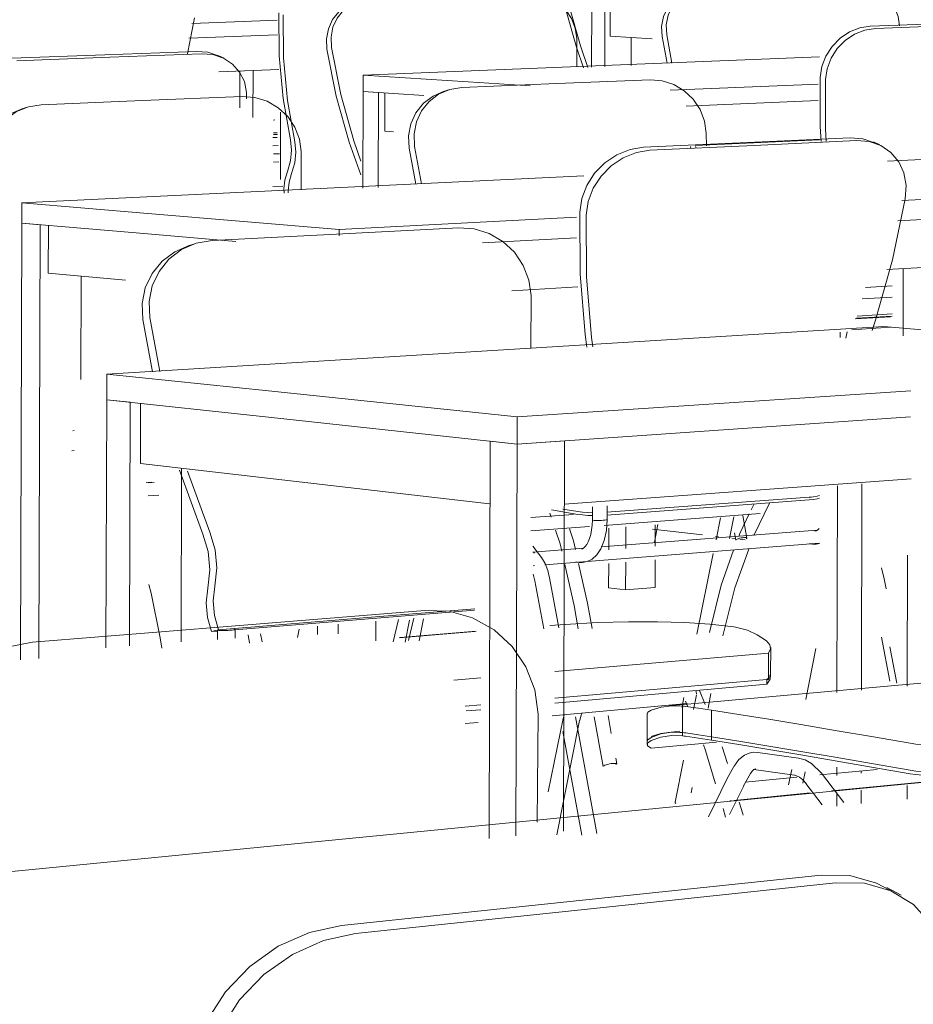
# Model space of a CAD drawing. Header units: metres. Extents: x -32 to 90, y -28 to 32.
# Tile 59 of 148: x 90.05403 to 90.05666, y 1.77298 to 1.77589. Entities that reach past the tile are written whole.
import ezdxf

# ---------------------------------------------------------------- set-up
doc = ezdxf.new("R2010")
doc.units = ezdxf.units.M
doc.linetypes.add('IMPORT-HIDDEN _4_', pattern=[0.005, 0.003333, -0.001667])
doc.layers.add('ARQ-PROJECAO', color=250, linetype='IMPORT-HIDDEN _4_', lineweight=9)
doc.layers.add('I-FURN', color=30, linetype='Continuous', lineweight=18)

msp = doc.modelspace()

# ---------------------------------------------------------------- linework, layer by layer
at = {"layer": 'ARQ-PROJECAO', "linetype": 'Continuous'}
for p, q in [((90.0560419, 1.7743664), (90.0558949, 1.7743835)), ((90.056089, 1.7743609), (90.0560804, 1.7743619)), ((90.0561396, 1.774355), (90.0561284, 1.7743563)), ((90.0561684, 1.7743517), (90.0561525, 1.7743535))]:
    msp.add_line(p, q, dxfattribs=at)
at = {"layer": 'I-FURN', "lineweight": 9}
for p, q in [((90.0557149, 1.7757468), (90.0557154, 1.7759358)), ((90.0557545, 1.7759337), (90.055754, 1.7757484)), ((90.0557701, 1.7759329), (90.0557698, 1.7758379)), ((90.0545222, 1.775786), (90.0545435, 1.7758925)), ((90.054535, 1.7758762), (90.0547874, 1.7758851)), ((90.0565371, 1.7758678), (90.0567775, 1.7758768)), ((90.0567928, 1.7758703), (90.0565524, 1.7758613)), ((90.054788, 1.7758421), (90.0545261, 1.7758326)), ((90.0558938, 1.7758307), (90.0557698, 1.7758379)), ((90.0558318, 1.7758341), (90.0558316, 1.7757515)), ((90.0559375, 1.7757583), (90.0559228, 1.7758374)), ((90.0559366, 1.7758419), (90.0559521, 1.775759)), ((90.0556712, 1.7757478), (90.0556709, 1.7758319)), ((90.0540044, 1.7757731), (90.0542787, 1.7757833)), ((90.0542934, 1.7757763), (90.0540191, 1.775766)), ((90.0542787, 1.7757833), (90.0545491, 1.7757935)), ((90.054564, 1.7757865), (90.0542934, 1.7757763)), ((90.0546154, 1.7757807), (90.0546303, 1.7757738)), ((90.0563874, 1.7757769), (90.0550408, 1.7757234)), ((90.0547924, 1.77574), (90.0546155, 1.7757331)), ((90.0546771, 1.7756268), (90.0546774, 1.7757347)), ((90.0547159, 1.7757362), (90.0547155, 1.7755986)), ((90.0550408, 1.7757234), (90.0550406, 1.7756753)), ((90.0550408, 1.7757234), (90.055351, 1.7757035)), ((90.0556121, 1.7756983), (90.0553318, 1.7756868)), ((90.055351, 1.7757035), (90.0555341, 1.7756917)), ((90.0558884, 1.7757096), (90.0556121, 1.7756983)), ((90.0559469, 1.7756787), (90.0563837, 1.775697)), ((90.0546841, 1.7756603), (90.0543898, 1.7756482)), ((90.0550398, 1.7753893), (90.0550406, 1.7756753)), ((90.0550406, 1.7756753), (90.0550862, 1.7756723)), ((90.0552196, 1.7756635), (90.0550406, 1.7756753)), ((90.0550862, 1.7756723), (90.0550854, 1.7753916)), ((90.0551051, 1.775671), (90.0551048, 1.7755576)), ((90.0552763, 1.7756742), (90.0552928, 1.7756796)), ((90.0543898, 1.7756482), (90.0540911, 1.775636)), ((90.0563839, 1.7756481), (90.0559937, 1.7756313)), ((90.05403, 1.7756218), (90.0540461, 1.7756273)), ((90.0547974, 1.7756138), (90.0547968, 1.7754157)), ((90.0547767, 1.7755908), (90.0547803, 1.7755909)), ((90.0547766, 1.7755531), (90.054787, 1.7755535)), ((90.0547879, 1.7755485), (90.0547766, 1.775548)), ((90.0551302, 1.7755558), (90.0551048, 1.7755576)), ((90.0560538, 1.7755149), (90.0560531, 1.775552)), ((90.054774, 1.7755389), (90.0547869, 1.7755394)), ((90.0547903, 1.7755158), (90.054774, 1.775515)), ((90.0558681, 1.7755103), (90.0561754, 1.7755245)), ((90.0561942, 1.775516), (90.0558868, 1.7755017)), ((90.056387, 1.7755321), (90.0560205, 1.7755152)), ((90.0561754, 1.7755245), (90.0564777, 1.7755384)), ((90.0564966, 1.7755301), (90.0561942, 1.775516)), ((90.056547, 1.7755262), (90.0565659, 1.7755179)), ((90.0547763, 1.7754907), (90.0547943, 1.7754915)), ((90.0548576, 1.7753852), (90.0548581, 1.7754978)), ((90.055196, 1.7754015), (90.0551762, 1.7755077)), ((90.0551927, 1.775513), (90.0552134, 1.7754024)), ((90.0560081, 1.7755075), (90.0560064, 1.7755124)), ((90.0560215, 1.7755131), (90.0560232, 1.7755083)), ((90.054792, 1.7754673), (90.0547762, 1.7754666)), ((90.0567407, 1.775477), (90.0565876, 1.7754696)), ((90.0556917, 1.7754264), (90.0540338, 1.7753465)), ((90.0547741, 1.7753942), (90.0548041, 1.7753957)), ((90.0566308, 1.7753536), (90.0569562, 1.7753703)), ((90.0540338, 1.7753465), (90.0540337, 1.7752866)), ((90.0540338, 1.7753465), (90.0544053, 1.7753154)), ((90.0544053, 1.7753154), (90.0549704, 1.7752682)), ((90.0540298, 1.7739973), (90.0540337, 1.7752866)), ((90.0540337, 1.7752866), (90.054088, 1.7752819)), ((90.0544051, 1.7752546), (90.0540337, 1.7752866)), ((90.054088, 1.7752819), (90.0540842, 1.774002)), ((90.0549704, 1.7752682), (90.0556703, 1.7753042)), ((90.0568729, 1.7753067), (90.0566184, 1.7752932)), ((90.0541123, 1.7752797), (90.0541118, 1.7751391)), ((90.0546648, 1.7752322), (90.0544051, 1.7752546)), ((90.0549624, 1.7752541), (90.0545951, 1.7752351)), ((90.0553228, 1.7752727), (90.0549624, 1.7752541)), ((90.0549703, 1.7752488), (90.0549704, 1.7752682)), ((90.0545241, 1.7752192), (90.0545447, 1.7752258)), ((90.0556708, 1.775243), (90.0553931, 1.7752283)), ((90.0543399, 1.7751181), (90.0541118, 1.7751391)), ((90.0568107, 1.7751627), (90.0565866, 1.7751499)), ((90.0566341, 1.7749534), (90.0566346, 1.7751503)), ((90.0542084, 1.7751296), (90.0542075, 1.7748252)), ((90.0556746, 1.7750981), (90.05548, 1.775087)), ((90.056523, 1.7750964), (90.0566021, 1.775101)), ((90.0555359, 1.774916), (90.0555363, 1.7750726)), ((90.056513, 1.7750628), (90.0566015, 1.7750681)), ((90.0544196, 1.7748474), (90.0543906, 1.7750017)), ((90.0544112, 1.7750081), (90.0544413, 1.7748488)), ((90.0564926, 1.775004), (90.0565973, 1.7750103)), ((90.0566014, 1.7750119), (90.0564969, 1.7750056)), ((90.0564988, 1.7750123), (90.0566014, 1.7750185)), ((90.0565771, 1.7749818), (90.0542844, 1.774841)), ((90.0564489, 1.7749649), (90.0564489, 1.7749487)), ((90.0564688, 1.774966), (90.0564649, 1.7749468)), ((90.0565973, 1.7749791), (90.0564825, 1.774972)), ((90.0567239, 1.7749686), (90.0565771, 1.7749818)), ((90.0542844, 1.774841), (90.0542842, 1.7747653)), ((90.0542844, 1.774841), (90.0547614, 1.7747911)), ((90.0547614, 1.7747911), (90.0554952, 1.7747144)), ((90.0554952, 1.7747144), (90.0566568, 1.7747918)), ((90.054282, 1.7740326), (90.0542842, 1.7747653)), ((90.0542842, 1.7747653), (90.0543537, 1.7747578)), ((90.0547612, 1.7747138), (90.0542842, 1.7747653)), ((90.0543537, 1.7747578), (90.0543516, 1.7740394)), ((90.0543842, 1.7747542), (90.0543837, 1.7745775)), ((90.055495, 1.7746346), (90.0547612, 1.7747138)), ((90.0566561, 1.7747145), (90.055495, 1.7746346)), ((90.055495, 1.7746346), (90.0554952, 1.7747144)), ((90.0541843, 1.7746739), (90.0541884, 1.7746742)), ((90.0554124, 1.7734701), (90.0554156, 1.7746432)), ((90.0554156, 1.7746432), (90.055495, 1.7746346)), ((90.055495, 1.7746346), (90.0556353, 1.7746443)), ((90.0556353, 1.7746443), (90.0556323, 1.7734923)), ((90.0541815, 1.7746149), (90.0541881, 1.7746153)), ((90.055495, 1.7746346), (90.0554918, 1.7734784)), ((90.0554141, 1.7744584), (90.0543837, 1.7745775)), ((90.054568, 1.7743689), (90.0544985, 1.7745576)), ((90.0545049, 1.7745622), (90.0545034, 1.774051)), ((90.0545221, 1.7745548), (90.0545887, 1.7743747)), ((90.0566578, 1.774532), (90.0556344, 1.7744566)), ((90.0544007, 1.774521), (90.0544176, 1.7745221)), ((90.0544068, 1.7745197), (90.0544245, 1.7745209)), ((90.056439, 1.7739009), (90.0564405, 1.774511)), ((90.0565125, 1.7745166), (90.0565109, 1.7739077)), ((90.054438, 1.7744838), (90.0544067, 1.7744816)), ((90.0557599, 1.7744331), (90.0563566, 1.7744775)), ((90.0563566, 1.7744694), (90.05576, 1.7744248)), ((90.05637, 1.7744786), (90.0563566, 1.7744772)), ((90.0556746, 1.774427), (90.0555967, 1.77444)), ((90.0556302, 1.7744427), (90.0556746, 1.7744353)), ((90.0557175, 1.7744104), (90.0557176, 1.7744493)), ((90.0557613, 1.7744526), (90.0557612, 1.7744117)), ((90.0561855, 1.7744399), (90.0561934, 1.7744562)), ((90.0561941, 1.7743645), (90.0562403, 1.7744597)), ((90.0555357, 1.7744175), (90.0556613, 1.7744269)), ((90.055596, 1.7744189), (90.0555921, 1.7744307)), ((90.0557172, 1.7744104), (90.0557172, 1.7744105)), ((90.0557538, 1.77441), (90.0557491, 1.7744095)), ((90.056212, 1.7744291), (90.055752, 1.7743943)), ((90.0557575, 1.7744105), (90.0557538, 1.77441)), ((90.0560823, 1.774352), (90.0560954, 1.7744163)), ((90.056135, 1.7744193), (90.0561221, 1.774356)), ((90.0561608, 1.7744235), (90.0561731, 1.774357)), ((90.0557092, 1.7743911), (90.0555357, 1.774378)), ((90.0557325, 1.7744089), (90.0557273, 1.774409)), ((90.0557438, 1.7744092), (90.0557381, 1.774409)), ((90.0557491, 1.7744095), (90.0557438, 1.7744092)), ((90.0557655, 1.774322), (90.0557656, 1.7743859)), ((90.0558158, 1.7743899), (90.0558156, 1.774326)), ((90.0559103, 1.7743967), (90.0559001, 1.7743449)), ((90.0559026, 1.7743965), (90.0559024, 1.7743327)), ((90.0557435, 1.7743312), (90.0563798, 1.7743803)), ((90.0561408, 1.7743508), (90.0561368, 1.7743725)), ((90.0563763, 1.7743782), (90.056373, 1.7743784)), ((90.0555417, 1.774333), (90.0555669, 1.7742996)), ((90.0555419, 1.7743156), (90.0556906, 1.7743271)), ((90.0563868, 1.7743415), (90.0555766, 1.7742781)), ((90.0556877, 1.7743251), (90.0556847, 1.7743252)), ((90.0563874, 1.7743409), (90.0563775, 1.7743387)), ((90.0560255, 1.774073), (90.0560741, 1.7743118)), ((90.0566475, 1.774307), (90.0566465, 1.7739199)), ((90.055546, 1.7742757), (90.0555425, 1.7742754)), ((90.0556633, 1.7741576), (90.0556358, 1.7742791)), ((90.0557032, 1.7741652), (90.0556766, 1.7742824)), ((90.0557652, 1.7742103), (90.0557654, 1.7742821)), ((90.0558155, 1.7742862), (90.0558153, 1.774204)), ((90.0559023, 1.774293), (90.0559021, 1.774211)), ((90.0565785, 1.7742366), (90.0565708, 1.7742694)), ((90.0555909, 1.7742393), (90.0556183, 1.7740917)), ((90.0565785, 1.7742366), (90.056584, 1.774207)), ((90.0555739, 1.7740889), (90.0555477, 1.774231)), ((90.0558153, 1.774204), (90.0557652, 1.7742103)), ((90.0559021, 1.774211), (90.0558153, 1.774204)), ((90.0556758, 1.7740889), (90.0556633, 1.7741576)), ((90.0557032, 1.7741652), (90.0557169, 1.77409)), ((90.0546145, 1.7740866), (90.0550658, 1.7741233)), ((90.0552227, 1.7741436), (90.0546523, 1.7740974)), ((90.0553699, 1.7741442), (90.0550449, 1.7741177)), ((90.0550658, 1.7741233), (90.0553705, 1.774148)), ((90.0551743, 1.7740549), (90.0551902, 1.7741205)), ((90.0546523, 1.7740974), (90.0540648, 1.7740497)), ((90.0550449, 1.7741177), (90.0546624, 1.7740866)), ((90.0549062, 1.7740727), (90.0549063, 1.7740973)), ((90.0549671, 1.7741025), (90.054967, 1.7740742)), ((90.0550785, 1.7741116), (90.0550784, 1.7740537)), ((90.0551294, 1.7740511), (90.0551453, 1.7741168)), ((90.0551651, 1.7740496), (90.0551779, 1.774115)), ((90.0552188, 1.7741184), (90.0552059, 1.7740532)), ((90.054442, 1.7740622), (90.0544471, 1.7740321)), ((90.0545938, 1.774081), (90.0546145, 1.7740866)), ((90.0546115, 1.7740825), (90.0545938, 1.774081)), ((90.0546112, 1.7740577), (90.0546113, 1.7740852)), ((90.0546624, 1.7740877), (90.0546603, 1.7740882)), ((90.054663, 1.7740874), (90.0546629, 1.774062)), ((90.0547055, 1.7740472), (90.0547011, 1.7740716)), ((90.0547384, 1.7740747), (90.0547428, 1.7740503)), ((90.0548474, 1.7740633), (90.0548523, 1.7740884)), ((90.0553709, 1.774081), (90.0551469, 1.7740624)), ((90.0551504, 1.7740633), (90.0553744, 1.7740819)), ((90.0565952, 1.7739348), (90.0565708, 1.7740645)), ((90.0562434, 1.7740338), (90.0562432, 1.7739567)), ((90.0565947, 1.7740358), (90.0566153, 1.7739289)), ((90.0556061, 1.7739631), (90.0562368, 1.7740177)), ((90.0562366, 1.7739393), (90.0562368, 1.7740177)), ((90.0563469, 1.7738806), (90.0563771, 1.7740311)), ((90.0562402, 1.7739452), (90.0562366, 1.7739393)), ((90.0562428, 1.7739566), (90.0562426, 1.7739526)), ((90.0562432, 1.7739605), (90.0562432, 1.7739479)), ((90.0553084, 1.7739373), (90.0553881, 1.7739442)), ((90.055606, 1.7738698), (90.056232, 1.7739256)), ((90.0556061, 1.7738841), (90.056232, 1.7739396)), ((90.0559424, 1.7738617), (90.0566863, 1.7739288)), ((90.056232, 1.7739396), (90.0562353, 1.7739428)), ((90.056232, 1.7739256), (90.056232, 1.7739396)), ((90.0562343, 1.7739391), (90.0562366, 1.7739393)), ((90.0560156, 1.7738506), (90.0560242, 1.7738939)), ((90.0560337, 1.7739067), (90.0560505, 1.7738659)), ((90.0560671, 1.7738978), (90.0560585, 1.7738545)), ((90.0553416, 1.7738606), (90.055388, 1.7738648)), ((90.0559966, 1.7738683), (90.0555986, 1.7738325)), ((90.0559821, 1.7738602), (90.0559874, 1.773886)), ((90.0559836, 1.7738611), (90.0559834, 1.7737829)), ((90.0559919, 1.7738755), (90.0559978, 1.7738611)), ((90.0553446, 1.7738466), (90.0553879, 1.7738504)), ((90.0555543, 1.7735184), (90.0555575, 1.7738375)), ((90.0556308, 1.7738245), (90.0556336, 1.7738342)), ((90.055667, 1.773829), (90.0557308, 1.7734849)), ((90.0557493, 1.7736827), (90.0557227, 1.7738297)), ((90.0557634, 1.7738333), (90.0557731, 1.7737797)), ((90.0558791, 1.7737573), (90.0558793, 1.773839)), ((90.0560686, 1.7737703), (90.0560688, 1.7738487)), ((90.0553803, 1.7738128), (90.0553419, 1.7738094)), ((90.0555871, 1.7736077), (90.0556306, 1.7738244)), ((90.0556797, 1.7738184), (90.0556119, 1.7734814)), ((90.0556865, 1.7734804), (90.05563, 1.7737858)), ((90.0558909, 1.7737712), (90.0559195, 1.7737801)), ((90.0559195, 1.7737789), (90.0558909, 1.7737687)), ((90.0559196, 1.7737801), (90.0559504, 1.773784)), ((90.0559504, 1.7737837), (90.0559196, 1.773779)), ((90.0559411, 1.7737836), (90.0559753, 1.7737867)), ((90.0559505, 1.773784), (90.0559834, 1.7737829)), ((90.0559834, 1.7737829), (90.0559756, 1.7737836)), ((90.0559834, 1.7737829), (90.0559834, 1.7737731)), ((90.0558791, 1.773748), (90.0558791, 1.7737613)), ((90.0558796, 1.7737601), (90.0558791, 1.7737547)), ((90.0558793, 1.7737586), (90.0558801, 1.7737643)), ((90.0558909, 1.7737687), (90.0558808, 1.7737618)), ((90.0560838, 1.7737548), (90.0558907, 1.7737368)), ((90.0560686, 1.7737605), (90.0560686, 1.7737702)), ((90.0560686, 1.7737702), (90.0561496, 1.7737575)), ((90.0561496, 1.7737575), (90.0562375, 1.7737432)), ((90.0562375, 1.7737432), (90.0563323, 1.7737274)), ((90.056263, 1.773739), (90.0562375, 1.7737432)), ((90.0561007, 1.7737413), (90.0561157, 1.7736919)), ((90.0562054, 1.7737244), (90.0561913, 1.7737247)), ((90.0562052, 1.7737243), (90.0563254, 1.7737074)), ((90.0563323, 1.7737274), (90.0564336, 1.7737101)), ((90.0557862, 1.7737073), (90.0557893, 1.7736906)), ((90.0559615, 1.7735779), (90.055986, 1.7737016)), ((90.0564336, 1.7737101), (90.0565411, 1.7736916)), ((90.0565411, 1.7736916), (90.0566545, 1.7736718)), ((90.0569405, 1.7736605), (90.0510557, 1.7730836)), ((90.056115, 1.7736471), (90.0561351, 1.7736832)), ((90.0561836, 1.7736621), (90.0561635, 1.773626)), ((90.0563141, 1.773657), (90.0561939, 1.7736742)), ((90.0561996, 1.7736759), (90.056196, 1.7736747)), ((90.0562963, 1.7736291), (90.0563054, 1.7736741)), ((90.0563455, 1.7736669), (90.0563387, 1.7736333)), ((90.0563883, 1.7736578), (90.056558, 1.7736742)), ((90.056393, 1.773663), (90.0564594, 1.7735762)), ((90.0564384, 1.7736559), (90.0564384, 1.7736805)), ((90.0565103, 1.7736682), (90.0565103, 1.7736632)), ((90.0560603, 1.7735347), (90.0561152, 1.7736471)), ((90.0561219, 1.7735409), (90.0561637, 1.773626)), ((90.0561685, 1.7736365), (90.0563203, 1.7736512)), ((90.0563953, 1.7735697), (90.0563474, 1.7736325)), ((90.0566996, 1.773638), (90.0564231, 1.7736109)), ((90.0566458, 1.7736267), (90.0566457, 1.7735865)), ((90.056012, 1.7736208), (90.0560088, 1.7736047)), ((90.0563603, 1.7736047), (90.0561349, 1.7735826)), ((90.0564382, 1.7735656), (90.0564383, 1.7736059)), ((90.0565102, 1.7736134), (90.0565101, 1.7735731)), ((90.0561275, 1.7735819), (90.0561233, 1.7735815)), ((90.0561028, 1.7735586), (90.0561103, 1.7735336)), ((90.0556976, 1.7732892), (90.0563921, 1.7733619)), ((90.0564348, 1.7733392), (90.0557399, 1.773266)), ((90.0565857, 1.7733257), (90.0566285, 1.7733031)), ((90.0549767, 1.7732138), (90.0556976, 1.7732892)), ((90.0557399, 1.773266), (90.0550186, 1.77319))]:
    msp.add_line(p, q, dxfattribs=at)
for points in [[(90.0556267, 1.7760402, 0), (90.0556501, 1.7759241, 0), (90.0556821, 1.7758096, 0), (90.0557039, 1.7757459, 0)], [(90.055691, 1.7757453, 0), (90.0556704, 1.7758058, 0), (90.0556384, 1.7759202, 0), (90.055615, 1.7760363, 0)], [(90.0560467, 1.7759818, 0), (90.0560185, 1.7759774, 0), (90.0559924, 1.7759663, 0), (90.0559699, 1.7759491, 0), (90.0559523, 1.7759267, 0), (90.0559405, 1.7759004, 0), (90.0559352, 1.7758716, 0), (90.0559366, 1.7758419, 0)], [(90.0566239, 1.775869, 0), (90.0566197, 1.7758967, 0), (90.0566092, 1.7759244, 0), (90.0565929, 1.7759493, 0), (90.0565717, 1.7759699, 0), (90.0565468, 1.7759852, 0), (90.0565196, 1.7759944, 0), (90.0564914, 1.7759969, 0)], [(90.0556709, 1.7758319, 0), (90.0556667, 1.7758618, 0), (90.0556558, 1.7758902, 0), (90.0556388, 1.7759156, 0), (90.0556167, 1.7759368, 0), (90.0555906, 1.7759525, 0), (90.055562, 1.7759619, 0), (90.0555323, 1.7759644, 0)], [(90.0559228, 1.7758374, 0), (90.0559214, 1.7758671, 0), (90.0559267, 1.7758959, 0), (90.0559385, 1.7759222, 0), (90.0559562, 1.7759445, 0), (90.0559784, 1.7759616, 0)], [(90.0549338, 1.7758002, 0), (90.0549325, 1.7758307, 0), (90.0549383, 1.7758603, 0), (90.0549509, 1.7758872, 0), (90.0549696, 1.7759102, 0), (90.0549934, 1.7759279, 0), (90.0550209, 1.7759393, 0)], [(90.0550642, 1.7759485, 0), (90.0550345, 1.7759439, 0), (90.055007, 1.7759325, 0), (90.0549832, 1.7759148, 0), (90.0549645, 1.7758919, 0), (90.0549519, 1.7758649, 0), (90.0549461, 1.7758353, 0), (90.0549474, 1.7758048, 0)], [(90.0548265, 1.7755324, 0), (90.0548051, 1.7756548, 0), (90.0547935, 1.77578, 0), (90.054792, 1.7759073, 0)], [(90.0548045, 1.7759016, 0), (90.054806, 1.7757742, 0), (90.0548176, 1.7756489, 0), (90.054839, 1.7755265, 0)], [(90.0563895, 1.7757167, 0), (90.0563943, 1.7757487, 0), (90.0564062, 1.7757797, 0), (90.0564244, 1.7758081, 0), (90.0564481, 1.7758323, 0), (90.0564757, 1.7758509, 0), (90.056506, 1.775863, 0), (90.0565371, 1.7758678, 0)], [(90.0565524, 1.7758613, 0), (90.0565213, 1.7758564, 0), (90.056491, 1.7758443, 0), (90.0564633, 1.7758257, 0), (90.0564397, 1.7758015, 0), (90.0564214, 1.7757731, 0), (90.0564096, 1.775742, 0), (90.0564048, 1.7757101, 0)], [(90.0549474, 1.7758048, 0), (90.0549751, 1.7756662, 0), (90.0550134, 1.7755295, 0), (90.0550336, 1.7754698, 0)], [(90.0545491, 1.7757935, 0), (90.0545828, 1.7757908, 0), (90.0546138, 1.7757805, 0)], [(90.0546966, 1.7756531, 0), (90.0546966, 1.7756724, 0), (90.0546903, 1.7757041, 0), (90.0546762, 1.7757325, 0), (90.0546553, 1.7757561, 0), (90.0546287, 1.7757735, 0), (90.0545976, 1.7757839, 0), (90.054564, 1.7757865, 0)], [(90.0550336, 1.7754287, 0), (90.0549998, 1.7755251, 0), (90.0549616, 1.7756617, 0), (90.0549338, 1.7758002, 0)], [(90.0560531, 1.775552, 0), (90.056048, 1.7755877, 0), (90.056035, 1.7756216, 0), (90.0560148, 1.775652, 0), (90.0559885, 1.7756772, 0), (90.0559575, 1.7756958, 0), (90.0559236, 1.7757068, 0), (90.0558884, 1.7757096, 0)], [(90.056392, 1.7755279, 0), (90.0563897, 1.7755716, 0), (90.0563895, 1.7757167, 0)], [(90.0564048, 1.7757101, 0), (90.056405, 1.7755649, 0), (90.0564067, 1.7755286, 0)], [(90.0548581, 1.7754978, 0), (90.0548529, 1.7755346, 0), (90.0548394, 1.7755697, 0), (90.0548182, 1.775601, 0), (90.0547904, 1.775627, 0), (90.0547576, 1.7756462, 0), (90.0547215, 1.7756575, 0), (90.0546841, 1.7756603, 0)], [(90.0551762, 1.7755077, 0), (90.0551746, 1.7755443, 0), (90.0551814, 1.7755799, 0), (90.0551964, 1.7756125, 0), (90.0552187, 1.7756403, 0), (90.055247, 1.7756617, 0), (90.0552798, 1.7756757, 0)], [(90.0553318, 1.7756868, 0), (90.0552963, 1.7756811, 0), (90.0552635, 1.7756671, 0), (90.0552352, 1.7756456, 0), (90.0552129, 1.7756179, 0), (90.0551979, 1.7755853, 0), (90.055191, 1.7755496, 0), (90.0551927, 1.775513, 0)], [(90.0540911, 1.775636, 0), (90.0540532, 1.77563, 0), (90.0540182, 1.7756155, 0), (90.0539878, 1.7755933, 0), (90.0539638, 1.7755646, 0), (90.0539476, 1.7755309, 0), (90.0539399, 1.7754941, 0), (90.0539414, 1.7754562, 0)], [(90.0539253, 1.7754508, 0), (90.0539238, 1.7754887, 0), (90.0539315, 1.7755254, 0), (90.0539477, 1.7755591, 0), (90.0539717, 1.7755878, 0), (90.0540021, 1.77561, 0), (90.0540371, 1.7756245, 0), (90.0540371, 1.7756245, 0)], [(90.0548174, 1.7754387, 0), (90.0548268, 1.77547, 0), (90.0548299, 1.7755017, 0), (90.0548265, 1.7755324, 0)], [(90.054839, 1.7755265, 0), (90.0548424, 1.7754957, 0), (90.0548393, 1.7754641, 0), (90.0548299, 1.7754328, 0)], [(90.0564777, 1.7755384, 0), (90.0565153, 1.7755356, 0), (90.0565497, 1.7755237, 0)], [(90.0566406, 1.7753583, 0), (90.0566429, 1.7753974, 0), (90.0566363, 1.7754345, 0), (90.0566211, 1.7754677, 0), (90.0565981, 1.7754952, 0), (90.0565686, 1.7755154, 0), (90.0565341, 1.7755272, 0), (90.0564966, 1.7755301, 0)], [(90.0556798, 1.7753187, 0), (90.0556858, 1.7753589, 0), (90.0557008, 1.775398, 0), (90.055724, 1.7754339, 0), (90.0557542, 1.7754645, 0), (90.0557896, 1.7754882, 0), (90.0558283, 1.7755038, 0), (90.0558681, 1.7755103, 0)], [(90.0558868, 1.7755017, 0), (90.055847, 1.7754952, 0), (90.0558083, 1.7754797, 0), (90.0557729, 1.7754559, 0), (90.0557427, 1.7754253, 0), (90.0557195, 1.7753894, 0), (90.0557045, 1.7753502, 0), (90.0556985, 1.77531, 0)], [(90.0548081, 1.7753754, 0), (90.0548073, 1.7753882, 0), (90.0548098, 1.7754136, 0), (90.0548174, 1.7754387, 0)], [(90.0548299, 1.7754328, 0), (90.0548223, 1.7754076, 0), (90.0548198, 1.7753822, 0), (90.05482, 1.775376, 0)], [(90.0565429, 1.7749701, 0), (90.0565526, 1.7749998, 0), (90.0566031, 1.7751784, 0), (90.0566406, 1.7753583, 0)], [(90.0557011, 1.7749207, 0), (90.0556961, 1.7749578, 0), (90.0556809, 1.7751365, 0), (90.0556798, 1.7753187, 0)], [(90.0556985, 1.77531, 0), (90.0556996, 1.7751277, 0), (90.0557147, 1.7749488, 0), (90.0557183, 1.7749218, 0)], [(90.0555363, 1.7750726, 0), (90.0555298, 1.7751184, 0), (90.0555131, 1.7751618, 0), (90.055487, 1.7752006, 0), (90.0554529, 1.7752326, 0), (90.0554128, 1.7752561, 0), (90.0553686, 1.7752697, 0), (90.0553228, 1.7752727, 0)], [(90.0545951, 1.7752351, 0), (90.0545485, 1.7752271, 0), (90.0545053, 1.7752086, 0), (90.0544679, 1.7751804, 0), (90.0544385, 1.7751441, 0), (90.0544185, 1.7751017, 0), (90.0544092, 1.7750555, 0), (90.0544112, 1.7750081, 0)], [(90.0543906, 1.7750017, 0), (90.0543887, 1.7750491, 0), (90.054398, 1.7750953, 0), (90.0544179, 1.7751376, 0), (90.0544474, 1.7751739, 0), (90.0544848, 1.775202, 0), (90.0545279, 1.7752206, 0)], [(90.0563566, 1.7744775, 0), (90.05637, 1.7744789, 0), (90.0563806, 1.7744809, 0), (90.0563874, 1.7744831, 0)], [(90.0563874, 1.7744749, 0), (90.0563805, 1.7744727, 0), (90.05637, 1.7744708, 0), (90.0563566, 1.7744694, 0)], [(90.0563806, 1.7744806, 0), (90.05637, 1.7744786, 0), (90.05637, 1.7744786, 0)], [(90.0556746, 1.7744353, 0), (90.0556881, 1.7744335, 0), (90.0557037, 1.7744323, 0), (90.0557173, 1.7744317, 0)], [(90.0557172, 1.7744234, 0), (90.0557037, 1.774424, 0), (90.0556881, 1.7744252, 0), (90.0556746, 1.774427, 0)], [(90.0557175, 1.7744104, 0), (90.0557168, 1.7743953, 0), (90.0557151, 1.7743809, 0), (90.0557124, 1.7743676, 0), (90.0557089, 1.7743558, 0), (90.0557048, 1.7743458, 0), (90.0557005, 1.7743377, 0), (90.0556962, 1.7743317, 0), (90.0556924, 1.7743278, 0), (90.0556885, 1.7743252, 0), (90.0556877, 1.7743251, 0)], [(90.0557612, 1.7744117, 0), (90.0557587, 1.774379, 0), (90.055752, 1.7743497, 0), (90.0557421, 1.7743257, 0), (90.05573, 1.7743076, 0), (90.0557164, 1.7742951, 0), (90.055702, 1.7742876, 0), (90.0556884, 1.7742848, 0)], [(90.0557229, 1.7744092, 0), (90.0557196, 1.7744095, 0), (90.0557177, 1.77441, 0), (90.0557177, 1.77441, 0)], [(90.0557608, 1.7744115, 0), (90.0557599, 1.774411, 0), (90.0557575, 1.7744105, 0)], [(90.056149, 1.7743621, 0), (90.0561519, 1.7743702, 0), (90.0561799, 1.7744283, 0)], [(90.0556673, 1.7743237, 0), (90.0556616, 1.7743487, 0), (90.0556501, 1.7743839, 0)], [(90.0557273, 1.774409, 0), (90.0557229, 1.7744092, 0), (90.0557229, 1.7744092, 0)], [(90.0557381, 1.774409, 0), (90.0557325, 1.7744089, 0), (90.0557325, 1.7744089, 0)], [(90.0563867, 1.7743857, 0), (90.0563827, 1.7743816, 0), (90.0563777, 1.7743785, 0), (90.0563763, 1.7743782, 0)], [(90.0545823, 1.7742093, 0), (90.0545883, 1.774263, 0), (90.0545835, 1.7743169, 0), (90.054568, 1.7743689, 0)], [(90.0545887, 1.7743747, 0), (90.0546042, 1.7743226, 0), (90.054609, 1.7742687, 0), (90.054603, 1.774215, 0)], [(90.0556269, 1.7743181, 0), (90.055622, 1.7743399, 0), (90.0556086, 1.7743807, 0)], [(90.056164, 1.7743583, 0), (90.05616, 1.7743579, 0), (90.0561558, 1.7743572, 0), (90.0561517, 1.7743562, 0), (90.0561479, 1.7743551, 0), (90.0561447, 1.7743539, 0), (90.0561423, 1.7743527, 0), (90.0561423, 1.7743527, 0)], [(90.0561729, 1.7743571, 0), (90.0561721, 1.7743578, 0), (90.0561703, 1.7743583, 0), (90.0561675, 1.7743584, 0), (90.056164, 1.7743583, 0)], [(90.0561712, 1.774355, 0), (90.0561726, 1.7743561, 0), (90.0561729, 1.774357, 0)], [(90.0561025, 1.7740687, 0), (90.0561378, 1.7742104, 0), (90.0561791, 1.7743243, 0)], [(90.0563775, 1.7743387, 0), (90.0563672, 1.7743389, 0), (90.056358, 1.7743408, 0)], [(90.055546, 1.7743121, 0), (90.0555436, 1.7743144, 0), (90.0555436, 1.7743144, 0)], [(90.0555668, 1.7742996, 0), (90.0555776, 1.7742817, 0), (90.0555856, 1.774261, 0), (90.0555909, 1.7742393, 0)], [(90.0560624, 1.7740781, 0), (90.0560971, 1.7742178, 0), (90.0561341, 1.7743208, 0)], [(90.0556884, 1.7742848, 0), (90.0556779, 1.774285, 0), (90.0556686, 1.7742869, 0)], [(90.0555426, 1.7742504, 0), (90.0555439, 1.7742467, 0), (90.0555477, 1.774231, 0)], [(90.0544082, 1.7742203, 0), (90.0544153, 1.7741947, 0), (90.054442, 1.7740622, 0)], [(90.0545938, 1.774081, 0), (90.0545814, 1.7741228, 0), (90.0545775, 1.7741662, 0), (90.0545823, 1.7742093, 0)], [(90.054603, 1.774215, 0), (90.0545982, 1.7741718, 0), (90.0546021, 1.7741284, 0), (90.0546145, 1.7740866, 0)], [(90.0555575, 1.7738375, 0), (90.0555474, 1.7739095, 0), (90.0555212, 1.7739773, 0), (90.0554803, 1.7740373, 0), (90.055427, 1.7740862, 0), (90.055364, 1.7741213, 0), (90.0552946, 1.7741409, 0), (90.0552227, 1.7741436, 0)], [(90.0560642, 1.7741027, 0), (90.0559897, 1.7741078, 0), (90.0559095, 1.7741102, 0), (90.0558237, 1.7741101, 0), (90.0557326, 1.7741074, 0), (90.0556365, 1.7741023, 0), (90.0555915, 1.7740992, 0)], [(90.0560642, 1.7741027, 0), (90.0560995, 1.7740989, 0), (90.0561349, 1.7740946, 0)], [(90.0561349, 1.7740946, 0), (90.0561393, 1.7740939, 0), (90.0561436, 1.7740933, 0)], [(90.0562311, 1.7740534, 0), (90.0562038, 1.7740716, 0), (90.0561746, 1.7740849, 0), (90.0561436, 1.7740933, 0)], [(90.0546137, 1.7740844, 0), (90.0546174, 1.774084, 0), (90.0546225, 1.7740839, 0), (90.0546285, 1.7740838, 0), (90.0546351, 1.774084, 0), (90.0546419, 1.7740843, 0), (90.0546483, 1.7740847, 0)], [(90.0546483, 1.7740847, 0), (90.0546539, 1.7740853, 0), (90.0546584, 1.7740859, 0), (90.0546614, 1.7740865, 0), (90.0546628, 1.7740871, 0), (90.0546628, 1.7740873, 0)], [(90.0540648, 1.7740497, 0), (90.0539897, 1.7740348, 0), (90.05392, 1.774003, 0), (90.0538596, 1.7739561, 0), (90.0538117, 1.7738964, 0), (90.0537792, 1.7738274, 0), (90.0537639, 1.7737528, 0), (90.0537667, 1.7736767, 0)], [(90.0562368, 1.7740177, 0), (90.0562428, 1.77403, 0), (90.0562409, 1.7740422, 0), (90.0562311, 1.7740534, 0)], [(90.0562423, 1.7739519, 0), (90.0562417, 1.7739403, 0), (90.056232, 1.7739256, 0)], [(90.0562402, 1.7739498, 0), (90.0562418, 1.7739533, 0), (90.0562424, 1.7739557, 0)], [(90.0560226, 1.7739058, 0), (90.0560234, 1.7739033, 0), (90.0560246, 1.7738975, 0), (90.0560246, 1.7738975, 0)], [(90.0558911, 1.773849, 0), (90.0559198, 1.7738581, 0), (90.0559507, 1.7738621, 0), (90.0559836, 1.7738611, 0)], [(90.0559838, 1.7738562, 0), (90.0559822, 1.7738582, 0), (90.0559818, 1.7738601, 0), (90.0559818, 1.7738602, 0)], [(90.0559929, 1.77386, 0), (90.0559882, 1.7738606, 0), (90.0559836, 1.7738611, 0)], [(90.0560688, 1.7738487, 0), (90.0560308, 1.7738547, 0), (90.0559929, 1.77386, 0)], [(90.0556798, 1.7738184, 0), (90.0556832, 1.7738316, 0), (90.0556858, 1.773839, 0)], [(90.0558793, 1.7738368, 0), (90.055881, 1.7738429, 0), (90.0558911, 1.773849, 0)], [(90.0560688, 1.7738487, 0), (90.0561498, 1.7738362, 0), (90.0562377, 1.7738221, 0), (90.0563325, 1.7738065, 0), (90.0564338, 1.7737894, 0), (90.0565413, 1.773771, 0), (90.0566547, 1.7737514, 0)], [(90.0559834, 1.7737731, 0), (90.0559504, 1.7737741, 0), (90.0559195, 1.7737694, 0), (90.0558908, 1.7737593, 0)], [(90.0559927, 1.7737818, 0), (90.055988, 1.7737824, 0), (90.0559834, 1.7737829, 0)], [(90.0559834, 1.7737829, 0), (90.0559881, 1.7737825, 0), (90.0559927, 1.7737819, 0)], [(90.0559834, 1.7737731, 0), (90.0559877, 1.7737727, 0), (90.055992, 1.7737721, 0)], [(90.055992, 1.7737721, 0), (90.0560303, 1.7737666, 0), (90.0560686, 1.7737605, 0)], [(90.0559927, 1.7737819, 0), (90.0560307, 1.7737764, 0), (90.0560686, 1.7737703, 0)], [(90.0560686, 1.7737702, 0), (90.0560306, 1.7737763, 0), (90.0559927, 1.7737818, 0)], [(90.0558908, 1.7737593, 0), (90.05588, 1.7737515, 0), (90.05588, 1.7737437, 0), (90.0558907, 1.7737368, 0)], [(90.0560448, 1.7737466, 0), (90.0560502, 1.7737334, 0), (90.0560807, 1.773632, 0)], [(90.0562375, 1.7737432, 0), (90.0561496, 1.7737576, 0), (90.0560686, 1.7737703, 0)], [(90.0566545, 1.7736613, 0), (90.0565411, 1.7736812, 0), (90.0564336, 1.7736999, 0), (90.0563323, 1.7737173, 0), (90.0562375, 1.7737333, 0), (90.0561495, 1.7737477, 0), (90.0560686, 1.7737605, 0)], [(90.0566547, 1.7737514, 0), (90.056672, 1.773749, 0), (90.0566918, 1.7737474, 0), (90.0567103, 1.7737468, 0)], [(90.0561353, 1.7736833, 0), (90.0561496, 1.7737031, 0), (90.0561658, 1.7737162, 0), (90.0561799, 1.7737225, 0), (90.0561913, 1.7737247, 0)], [(90.0557778, 1.7736918, 0), (90.0557728, 1.7736912, 0), (90.0557676, 1.7736903, 0), (90.0557625, 1.7736891, 0), (90.0557578, 1.7736877, 0), (90.0557539, 1.7736863, 0), (90.055751, 1.7736849, 0)], [(90.0557889, 1.7736907, 0), (90.0557879, 1.7736915, 0), (90.0557856, 1.773692, 0), (90.0557821, 1.7736921, 0), (90.0557778, 1.7736918, 0)], [(90.0557869, 1.7736883, 0), (90.0557886, 1.7736896, 0), (90.0557889, 1.7736905, 0)], [(90.0563256, 1.7737074, 0), (90.0563452, 1.7737021, 0), (90.0563643, 1.7736916, 0), (90.0563932, 1.7736631, 0)], [(90.0561839, 1.7736622, 0), (90.0561885, 1.773669, 0), (90.0561925, 1.7736729, 0), (90.0561939, 1.7736741, 0)], [(90.0563147, 1.7736572, 0), (90.0563281, 1.7736517, 0), (90.0563378, 1.7736438, 0), (90.0563476, 1.7736326, 0)], [(90.0566545, 1.7736718, 0), (90.0566718, 1.7736694, 0), (90.0566916, 1.7736679, 0), (90.0567102, 1.7736672, 0)], [(90.0567102, 1.7736567, 0), (90.0566915, 1.7736573, 0), (90.0566718, 1.7736589, 0), (90.0566545, 1.7736613, 0)], [(90.0559632, 1.7735735, 0), (90.0559615, 1.7735756, 0), (90.0559611, 1.7735777, 0), (90.0559611, 1.7735778, 0)], [(90.0561504, 1.7735776, 0), (90.0561609, 1.7735429, 0), (90.0561618, 1.7735388, 0)], [(90.0563921, 1.7733619, 0), (90.0564773, 1.7733606, 0), (90.0565553, 1.7733387, 0), (90.0565965, 1.7733165, 0)], [(90.0567604, 1.7729768, 0), (90.0567656, 1.7730638, 0), (90.0567507, 1.7731454, 0), (90.0567165, 1.7732171, 0), (90.0566648, 1.7732751, 0), (90.0565981, 1.7733161, 0), (90.0565201, 1.773338, 0), (90.0564348, 1.7733392, 0)], [(90.0545305, 1.7727475, 0), (90.0545441, 1.7728405, 0), (90.0545795, 1.7729324, 0), (90.0546346, 1.7730181, 0), (90.0547062, 1.7730927, 0), (90.0547903, 1.7731522, 0), (90.0548822, 1.7731933, 0), (90.0549767, 1.7732138, 0)], [(90.0550186, 1.77319, 0), (90.054924, 1.7731694, 0), (90.0548321, 1.7731282, 0), (90.0547479, 1.7730686, 0), (90.0546761, 1.7729938, 0), (90.054621, 1.7729079, 0), (90.0545856, 1.7728158, 0), (90.0545719, 1.7727227, 0)]]:
    msp.add_polyline3d(points, dxfattribs=at)

doc.saveas('drawing.dxf')
